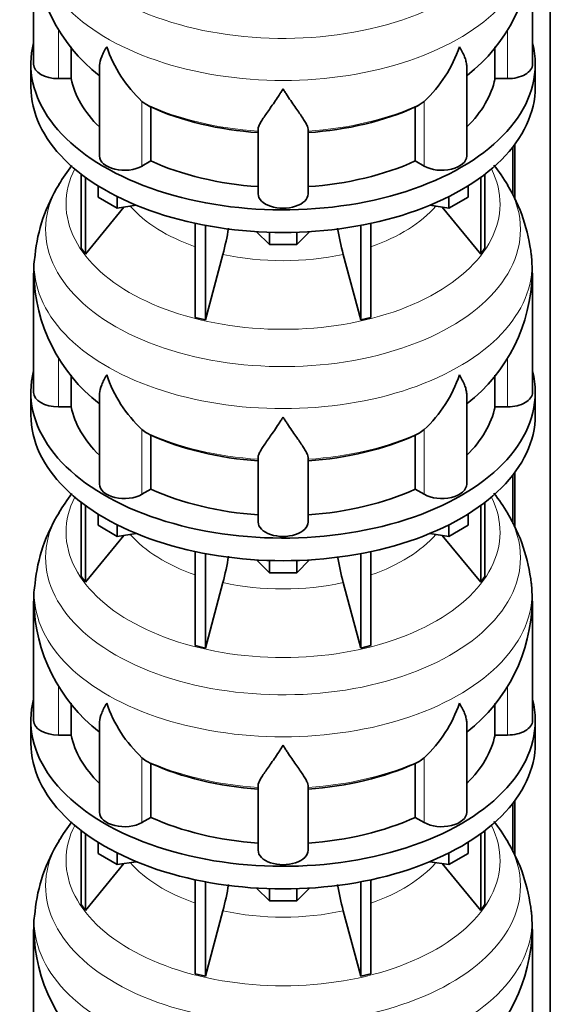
# Model space of a CAD drawing. Header units: millimetres. Extents: x 166 to 762, y -4095 to 2505.
# Tile 6 of 29: x 569 to 761, y -3725 to -3370. Entities that reach past the tile are written whole.
import ezdxf

# ---------------------------------------------------------------- set-up
doc = ezdxf.new("R2010")
doc.units = ezdxf.units.MM
doc.layers.add('LOW_134-20', color=7, linetype='Continuous')
doc.layers.add('VSI134_DIFFUSORE', color=7, linetype='Continuous')

# ---------------------------------------------------------------- blocks, each defined once
blk = doc.blocks.new('SE4')
at = {"layer": 'LOW_134-20', "color": 7, "linetype": 'Continuous', "lineweight": 35}
for p, q in [((760.76, -3827.61), (760.76, -1447.18)), ((747.26, -3415.96), (747.26, -3433.42)), ((748.01, -3414.97), (748.01, -3434.94)), ((748.01, -3533.36), (748.01, -3553.33)), ((747.26, -3534.35), (747.26, -3551.81)), ((747.26, -3652.74), (747.26, -3670.21)), ((748.01, -3651.75), (748.01, -3671.72))]:
    blk.add_line(p, q, dxfattribs=at)
at = {"layer": 'VSI134_DIFFUSORE', "color": 7, "linetype": 'Continuous', "lineweight": 35}
for p, q in [((574.33, -3343.1), (574.33, -3386.16)), ((754.33, -3386.16), (754.33, -3343.1)), ((587.86, -3391.35), (587.86, -3379.88)), ((740.8, -3379.93), (740.8, -3391.35)), ((573.33, -3386.16), (573.33, -3394.32)), ((598.06, -3387.06), (598.06, -3419.22)), ((730.61, -3419.22), (730.61, -3386.94)), ((755.33, -3394.32), (755.33, -3386.16)), ((583.33, -3391.35), (587.86, -3391.35)), ((740.8, -3391.35), (745.33, -3391.35)), ((614.84, -3400.6), (613.42, -3399.55)), ((616.62, -3421.05), (616.62, -3401.57)), ((712.04, -3401.57), (712.04, -3421.05)), ((715.24, -3399.55), (713.82, -3400.6)), ((655.33, -3432.92), (655.33, -3409.57)), ((673.33, -3432.92), (673.33, -3409.57)), ((613.42, -3422.9), (616.62, -3421.05)), ((712.04, -3421.05), (715.24, -3422.9)), ((591.5, -3425.82), (591.5, -3452.5)), ((593.03, -3426.97), (593.03, -3454.63)), ((735.63, -3426.97), (735.63, -3454.63)), ((737.16, -3425.82), (737.16, -3452.5)), ((597.58, -3434.08), (597.58, -3430.03)), ((731.09, -3434.08), (731.09, -3430.03)), ((604.52, -3438.09), (597.58, -3434.08)), ((604.52, -3438.09), (604.52, -3433.91)), ((724.15, -3438.09), (724.15, -3433.91)), ((731.09, -3434.08), (724.15, -3438.09)), ((593.03, -3454.63), (606.9, -3437.72)), ((611.34, -3437.03), (604.52, -3438.09)), ((724.15, -3438.09), (717.32, -3437.03)), ((721.77, -3437.72), (735.63, -3454.63)), ((632.64, -3443.57), (632.64, -3477.5)), ((636.33, -3444.31), (636.33, -3478.38)), ((692.33, -3444.31), (692.33, -3478.38)), ((696.03, -3443.57), (696.03, -3477.5)), ((659.42, -3451.22), (654.77, -3446.57)), ((659.42, -3451.22), (659.42, -3446.78)), ((673.89, -3446.57), (669.24, -3451.22)), ((669.24, -3451.22), (669.24, -3446.78)), ((669.24, -3451.22), (659.42, -3451.22)), ((591.5, -3452.5), (593.03, -3454.63)), ((636.33, -3478.38), (642.61, -3454.76)), ((686.06, -3454.76), (692.33, -3478.38)), ((735.63, -3454.63), (737.16, -3452.5)), ((574.33, -3461.49), (574.33, -3504.55)), ((754.33, -3504.55), (754.33, -3461.49)), ((632.64, -3477.5), (636.33, -3478.38)), ((692.33, -3478.38), (696.03, -3477.5)), ((587.86, -3509.74), (587.86, -3498.27)), ((740.8, -3498.32), (740.8, -3509.74)), ((573.33, -3504.55), (573.33, -3512.71)), ((598.06, -3505.45), (598.06, -3537.62)), ((730.61, -3537.62), (730.61, -3505.33)), ((755.33, -3512.71), (755.33, -3504.55)), ((583.33, -3509.74), (587.86, -3509.74)), ((740.8, -3509.74), (745.33, -3509.74)), ((614.84, -3518.99), (613.42, -3517.94)), ((715.24, -3517.94), (713.82, -3518.99)), ((616.62, -3539.44), (616.62, -3519.96)), ((712.04, -3519.96), (712.04, -3539.44)), ((655.33, -3551.31), (655.33, -3527.97)), ((673.33, -3551.31), (673.33, -3527.97)), ((613.42, -3541.29), (616.62, -3539.44)), ((712.04, -3539.44), (715.24, -3541.29)), ((591.5, -3544.21), (591.5, -3570.89)), ((737.16, -3544.21), (737.16, -3570.89)), ((593.03, -3545.36), (593.03, -3573.03)), ((735.63, -3545.36), (735.63, -3573.03)), ((597.58, -3552.47), (597.58, -3548.42)), ((731.09, -3552.47), (731.09, -3548.42)), ((604.52, -3556.48), (597.58, -3552.47)), ((604.52, -3556.48), (604.52, -3552.31)), ((724.15, -3556.48), (724.15, -3552.31)), ((731.09, -3552.47), (724.15, -3556.48)), ((593.03, -3573.03), (606.9, -3556.11)), ((611.34, -3555.42), (604.52, -3556.48)), ((724.15, -3556.48), (717.32, -3555.42)), ((721.77, -3556.11), (735.63, -3573.03)), ((632.64, -3561.96), (632.64, -3595.89)), ((696.03, -3561.96), (696.03, -3595.89)), ((636.33, -3562.7), (636.33, -3596.77)), ((659.42, -3569.61), (654.77, -3564.96)), ((659.42, -3569.61), (659.42, -3565.18)), ((673.89, -3564.96), (669.24, -3569.61)), ((669.24, -3569.61), (669.24, -3565.18)), ((692.33, -3562.7), (692.33, -3596.77)), ((591.5, -3570.89), (593.03, -3573.03)), ((669.24, -3569.61), (659.42, -3569.61)), ((735.63, -3573.03), (737.16, -3570.89)), ((636.33, -3596.77), (642.61, -3573.15)), ((686.06, -3573.15), (692.33, -3596.77)), ((574.33, -3579.88), (574.33, -3622.94)), ((754.33, -3622.94), (754.33, -3579.88)), ((632.64, -3595.89), (636.33, -3596.77)), ((692.33, -3596.77), (696.03, -3595.89)), ((587.86, -3628.14), (587.86, -3616.66)), ((740.8, -3616.71), (740.8, -3628.14)), ((573.33, -3622.94), (573.33, -3631.1)), ((598.06, -3623.84), (598.06, -3656.01)), ((730.61, -3656.01), (730.61, -3623.72)), ((755.33, -3631.1), (755.33, -3622.94)), ((583.33, -3628.14), (587.86, -3628.14)), ((740.8, -3628.14), (745.33, -3628.14)), ((614.84, -3637.39), (613.42, -3636.34)), ((715.24, -3636.34), (713.82, -3637.39)), ((616.62, -3657.83), (616.62, -3638.36)), ((712.04, -3638.36), (712.04, -3657.83)), ((655.33, -3669.71), (655.33, -3646.36)), ((673.33, -3669.71), (673.33, -3646.36)), ((613.42, -3659.68), (616.62, -3657.83)), ((712.04, -3657.83), (715.24, -3659.68)), ((591.5, -3662.61), (591.5, -3689.28)), ((593.03, -3663.75), (593.03, -3691.42)), ((735.63, -3663.75), (735.63, -3691.42)), ((737.16, -3662.61), (737.16, -3689.28)), ((597.58, -3670.87), (597.58, -3666.81)), ((731.09, -3670.87), (731.09, -3666.81)), ((604.52, -3674.87), (597.58, -3670.87)), ((604.52, -3674.87), (604.52, -3670.7)), ((724.15, -3674.87), (724.15, -3670.7)), ((731.09, -3670.87), (724.15, -3674.87)), ((593.03, -3691.42), (606.9, -3674.5)), ((611.34, -3673.82), (604.52, -3674.87)), ((724.15, -3674.87), (717.32, -3673.82)), ((721.77, -3674.5), (735.63, -3691.42)), ((632.64, -3680.35), (632.64, -3714.28)), ((636.33, -3681.09), (636.33, -3715.17)), ((692.33, -3681.09), (692.33, -3715.17)), ((696.03, -3680.35), (696.03, -3714.28)), ((659.42, -3688), (654.77, -3683.35)), ((659.42, -3688), (659.42, -3683.57)), ((673.89, -3683.35), (669.24, -3688)), ((669.24, -3688), (669.24, -3683.57)), ((591.5, -3689.28), (593.03, -3691.42)), ((669.24, -3688), (659.42, -3688)), ((735.63, -3691.42), (737.16, -3689.28)), ((636.33, -3715.17), (642.61, -3691.55)), ((686.06, -3691.55), (692.33, -3715.17)), ((574.33, -3698.28), (574.33, -3741.33)), ((754.33, -3741.33), (754.33, -3698.28)), ((632.64, -3714.28), (636.33, -3715.17)), ((692.33, -3715.17), (696.03, -3714.28))]:
    blk.add_line(p, q, dxfattribs=at)
at = {"layer": 'VSI134_DIFFUSORE', "color": 4, "linetype": 'Continuous', "lineweight": 9}
for p, q in [((583.33, -3391.35), (583.33, -3373.53)), ((745.33, -3391.35), (745.33, -3373.62)), ((613.42, -3422.9), (613.42, -3399.55)), ((715.24, -3422.9), (715.24, -3399.55)), ((583.33, -3509.74), (583.33, -3491.93)), ((745.33, -3509.74), (745.33, -3492.01)), ((613.42, -3541.29), (613.42, -3517.94)), ((715.24, -3541.29), (715.24, -3517.94)), ((583.33, -3628.14), (583.33, -3610.32)), ((745.33, -3628.14), (745.33, -3610.4)), ((613.42, -3659.68), (613.42, -3636.34)), ((715.24, -3659.68), (715.24, -3636.34))]:
    blk.add_line(p, q, dxfattribs=at)
at = {"layer": 'VSI134_DIFFUSORE', "color": 7, "linetype": 'Continuous', "lineweight": 35}
for centre, radius, start, end in [((635.06, -3342.21), 60.63, 180.8665, 232.3264), ((693, -3341.97), 61.25, 308.0561, 358.9367), ((645.92, -3364.59), 47.73, 198.6373, 227.0857), ((682.74, -3364.59), 47.73, 312.9143, 341.3628), ((622.75, -3388.21), 14.7, 237.4509, 245.3566), ((705.91, -3388.21), 14.7, 294.6434, 302.5491), ((641.59, -3464.14), 67.64, 142.195, 149.254), ((686.33, -3464.87), 68.69, 30.6827, 38.0701), ((633.34, -3460.68), 58.76, 148.0382, 174.4926), ((692.2, -3461.77), 62.04, 6.1947, 31.0911), ((552.76, -3430.45), 93.08, 344.857, 350.8464), ((774.59, -3430.66), 91.75, 189.176, 195.2315), ((598.78, -3459.82), 24.4, 168.6814, 183.9855), ((661.67, -3462.55), 92.58, 0.6467, 4.7026), ((635.06, -3460.6), 60.63, 180.8665, 232.3264), ((693, -3460.37), 61.25, 308.0561, 358.9367), ((645.92, -3482.99), 47.73, 198.6373, 227.0857), ((682.74, -3482.99), 47.73, 312.9143, 341.3628), ((622.75, -3506.6), 14.7, 237.4509, 245.3566), ((705.91, -3506.6), 14.7, 294.6434, 302.5491), ((641.59, -3582.53), 67.64, 142.195, 149.254), ((686.33, -3583.26), 68.69, 30.6827, 38.0701), ((633.34, -3579.07), 58.76, 148.0382, 174.4926), ((692.2, -3580.17), 62.04, 6.1947, 31.0911), ((552.76, -3548.84), 93.08, 344.857, 350.8464), ((774.59, -3549.05), 91.75, 189.176, 195.2315), ((598.78, -3578.22), 24.4, 168.6814, 183.9855), ((661.67, -3580.94), 92.58, 0.6467, 4.7026), ((635.06, -3578.99), 60.63, 180.8665, 232.3264), ((693, -3578.76), 61.25, 308.0561, 358.9367), ((645.92, -3601.38), 47.73, 198.6373, 227.0857), ((682.74, -3601.38), 47.73, 312.9143, 341.3628), ((622.75, -3625), 14.7, 237.4509, 245.3566), ((705.91, -3625), 14.7, 294.6434, 302.5491), ((641.59, -3700.93), 67.64, 142.195, 149.254), ((686.33, -3701.65), 68.69, 30.6827, 38.076), ((633.34, -3697.46), 58.76, 148.0382, 174.4926), ((692.2, -3698.56), 62.04, 6.1947, 31.0911), ((552.76, -3667.23), 93.08, 344.857, 350.8464), ((774.59, -3667.44), 91.75, 189.176, 195.2315), ((598.78, -3696.61), 24.4, 168.6814, 183.9855), ((661.67, -3699.33), 92.58, 0.6467, 4.7026), ((635.06, -3697.39), 60.63, 180.8665, 232.3264), ((693, -3697.15), 61.25, 308.0561, 358.9367)]:
    blk.add_arc(centre, radius, start, end, dxfattribs=at)
at = {"layer": 'VSI134_DIFFUSORE', "color": 4, "linetype": 'Continuous', "lineweight": 9}
for centre, major_axis, start_param, end_param in [((664.33, -3327.38), (85.67, 0), 2.810229, 6.283185), ((664.33, -3340.14), (-89.83, 0), 0, 3.208497), ((664.33, -3364.68), (-79.5, 0), 0.898849, 1.457346), ((664.33, -3364.68), (79.5, 0), 4.82584, 5.384336), ((664.33, -3436.58), (-78.3, 0), 0, 3.425204), ((664.33, -3436.58), (-78.3, 0), 5.999574, 6.283185), ((664.33, -3445.77), (85.67, 0), 2.810229, 6.283185), ((664.33, -3445.77), (85.67, 0), 0, 0.327773), ((664.33, -3421.46), (-61.63, 0), 0.463231, 1.030574), ((664.33, -3421.46), (61.63, 0), 5.252612, 5.819954), ((664.33, -3458.53), (-89.83, 0), 6.215651, 6.283185), ((664.33, -3458.53), (-89.83, 0), 0, 3.208497), ((664.33, -3421.46), (-61.63, 0), 1.210556, 1.931037), ((664.33, -3483.07), (-79.5, 0), 0.898849, 1.457346), ((664.33, -3483.07), (79.5, 0), 4.82584, 5.384336), ((664.33, -3554.97), (-78.3, 0), 0, 3.425204), ((664.33, -3554.97), (-78.3, 0), 5.999574, 6.283185), ((664.33, -3564.17), (85.67, 0), 2.810229, 6.283185), ((664.33, -3564.17), (85.67, 0), 0, 0.327773), ((664.33, -3539.86), (-61.63, 0), 0.463231, 1.030574), ((664.33, -3539.86), (61.63, 0), 5.252612, 5.819954), ((664.33, -3576.92), (-89.83, 0), 6.215651, 6.283185), ((664.33, -3576.92), (-89.83, 0), 0, 3.208497), ((664.33, -3539.86), (-61.63, 0), 1.210556, 1.931037), ((664.33, -3601.47), (-79.5, 0), 0.898849, 1.457346), ((664.33, -3601.47), (79.5, 0), 4.82584, 5.384336), ((664.33, -3673.37), (-78.3, 0), 0, 3.425204), ((664.33, -3673.37), (-78.3, 0), 5.999574, 6.283185), ((664.33, -3682.56), (85.67, 0), 2.810229, 6.283185), ((664.33, -3682.56), (85.67, 0), 0, 0.327773), ((664.33, -3658.25), (-61.63, 0), 0.463231, 1.030574), ((664.33, -3658.25), (61.63, 0), 5.252612, 5.819954), ((664.33, -3695.31), (-89.83, 0), 6.215651, 6.283185), ((664.33, -3695.31), (-89.83, 0), 0, 3.208497), ((664.33, -3658.25), (-61.63, 0), 1.210556, 1.931037)]:
    blk.add_ellipse(centre, major_axis=major_axis, ratio=0.57735, start_param=start_param, end_param=end_param, dxfattribs=at)
at = {"layer": 'VSI134_DIFFUSORE', "color": 7, "linetype": 'Continuous', "lineweight": 35}
for centre, major_axis, start_param, end_param in [((664.33, -3386.16), (91, 0), 2.993207, 6.283185), ((664.33, -3386.16), (91, 0), 0, 0.148386), ((583.33, -3386.16), (9, 0), 3.141593, 4.712389), ((745.33, -3386.16), (-9, 0), 1.570796, 3.141593), ((664.33, -3386.16), (-77, 0), 0.117151, 0.534109), ((664.33, -3386.16), (77, 0), 5.749077, 6.166034), ((664.33, -3394.32), (-91, 0), 0, 3.141593), ((664.33, -3366.68), (-77, 0), 0.902549, 1.453645), ((664.33, -3366.68), (77, 0), 4.82954, 5.380636), ((607.06, -3419.22), (9, 0), 3.141593, 5.497787), ((721.61, -3419.22), (-9, 0), 0.785398, 3.141593), ((664.33, -3386.16), (-77, 0), 0.902549, 1.453645), ((664.33, -3386.16), (77, 0), 4.82954, 5.380636), ((664.33, -3432.92), (-9, 0), 0, 3.141593), ((664.33, -3504.55), (91, 0), 2.993207, 6.283185), ((664.33, -3504.55), (91, 0), 0, 0.148386), ((583.33, -3504.55), (9, 0), 3.141593, 4.712389), ((745.33, -3504.55), (-9, 0), 1.570796, 3.141593), ((664.33, -3504.55), (-77, 0), 0.117151, 0.534109), ((664.33, -3504.55), (77, 0), 5.749077, 6.166034), ((664.33, -3512.71), (-91, 0), 0, 3.141593), ((664.33, -3485.07), (-77, 0), 0.902549, 1.453645), ((664.33, -3485.07), (77, 0), 4.82954, 5.380636), ((607.06, -3537.62), (9, 0), 3.141593, 5.497787), ((664.33, -3504.55), (-77, 0), 0.902549, 1.453645), ((664.33, -3504.55), (77, 0), 4.82954, 5.380636), ((721.61, -3537.62), (-9, 0), 0.785398, 3.141593), ((664.33, -3551.31), (-9, 0), 0, 3.141593), ((664.33, -3622.94), (91, 0), 2.993207, 6.283185), ((664.33, -3622.94), (91, 0), 0, 0.148386), ((583.33, -3622.94), (9, 0), 3.141593, 4.712389), ((745.33, -3622.94), (-9, 0), 1.570796, 3.141593), ((664.33, -3622.94), (-77, 0), 0.117151, 0.534109), ((664.33, -3622.94), (77, 0), 5.749077, 6.166034), ((664.33, -3631.1), (-91, 0), 0, 3.141593), ((664.33, -3603.46), (-77, 0), 0.902549, 1.453645), ((664.33, -3603.46), (77, 0), 4.82954, 5.380636), ((607.06, -3656.01), (9, 0), 3.141593, 5.497787), ((664.33, -3622.94), (-77, 0), 0.902549, 1.453645), ((664.33, -3622.94), (77, 0), 4.82954, 5.380636), ((721.61, -3656.01), (-9, 0), 0.785398, 3.141593), ((664.33, -3669.71), (-9, 0), 0, 3.141593)]:
    blk.add_ellipse(centre, major_axis=major_axis, ratio=0.57735, start_param=start_param, end_param=end_param, dxfattribs=at)
for points, knots in [([(598.06, -3387.08), (598.06, -3386.92), (598.06, -3386.76), (598.15, -3385.58), (598.43, -3384.53), (599.1, -3382.86), (599.37, -3382.29), (599.82, -3381.39), (599.98, -3381.09), (600.24, -3380.63), (600.37, -3380.4), (600.51, -3380.16), (600.6, -3380.01), (600.65, -3379.93), (600.69, -3379.85)], [0.4600931, 0.4600931, 0.4600931, 0.4600931, 0.5, 0.5, 0.75, 0.75, 0.875, 0.875, 0.9375, 0.9375, 0.96875, 0.984375, 0.984375, 1, 1, 1, 1]), ([(730.61, -3387.03), (730.61, -3386.9), (730.6, -3386.76), (730.56, -3386.12), (730.47, -3385.61), (730.2, -3384.55), (730.02, -3384), (729.57, -3382.87), (729.3, -3382.29), (728.84, -3381.4), (728.68, -3381.1), (728.43, -3380.63), (728.34, -3380.48), (728.16, -3380.16), (728.07, -3380.01), (727.97, -3379.85)], [0.4658143, 0.4658143, 0.4658143, 0.4658143, 0.5, 0.5, 0.625, 0.625, 0.75, 0.75, 0.875, 0.875, 0.9375, 0.9375, 0.96875, 0.96875, 1, 1, 1, 1]), ([(664.33, -3395.07), (664.2, -3395.28), (664.07, -3395.49), (663.8, -3395.91), (663.67, -3396.12), (663.27, -3396.74), (663.01, -3397.14), (662.22, -3398.33), (661.7, -3399.1), (660.69, -3400.58), (660.19, -3401.29), (659.25, -3402.64), (658.8, -3403.28), (657.95, -3404.5), (657.55, -3405.08), (657.01, -3405.9), (656.84, -3406.17), (656.52, -3406.69), (656.37, -3406.94), (655.96, -3407.66), (655.73, -3408.09), (655.42, -3408.89), (655.33, -3409.25), (655.33, -3409.57)], [0, 0, 0, 0, 0.03125, 0.03125, 0.0625, 0.0625, 0.125, 0.125, 0.25, 0.25, 0.375, 0.375, 0.5, 0.5, 0.625, 0.625, 0.6875, 0.6875, 0.75, 0.75, 0.875, 0.875, 1, 1, 1, 1]), ([(673.33, -3409.57), (673.33, -3409.25), (673.24, -3408.89), (672.93, -3408.1), (672.71, -3407.66), (672.3, -3406.94), (672.15, -3406.69), (671.82, -3406.17), (671.65, -3405.91), (671.11, -3405.09), (670.72, -3404.51), (669.87, -3403.29), (669.42, -3402.64), (668.47, -3401.29), (667.98, -3400.58), (666.96, -3399.1), (666.45, -3398.34), (665.66, -3397.14), (665.4, -3396.74), (665, -3396.12), (664.86, -3395.91), (664.6, -3395.49), (664.46, -3395.28), (664.33, -3395.07)], [0, 0, 0, 0, 0.125, 0.125, 0.25, 0.25, 0.3125, 0.3125, 0.375, 0.375, 0.5, 0.5, 0.625, 0.625, 0.75, 0.75, 0.875, 0.875, 0.9375, 0.9375, 0.96875, 0.96875, 1, 1, 1, 1]), ([(598.06, -3505.47), (598.06, -3505.32), (598.06, -3505.15), (598.15, -3503.98), (598.43, -3502.93), (599.1, -3501.25), (599.37, -3500.68), (599.82, -3499.79), (599.98, -3499.49), (600.24, -3499.02), (600.37, -3498.79), (600.51, -3498.56), (600.6, -3498.4), (600.65, -3498.32), (600.69, -3498.24)], [0.4600931, 0.4600931, 0.4600931, 0.4600931, 0.5, 0.5, 0.75, 0.75, 0.875, 0.875, 0.9375, 0.9375, 0.96875, 0.984375, 0.984375, 1, 1, 1, 1]), ([(730.61, -3505.43), (730.61, -3505.29), (730.6, -3505.15), (730.56, -3504.52), (730.47, -3504), (730.2, -3502.94), (730.02, -3502.39), (729.57, -3501.26), (729.3, -3500.69), (728.84, -3499.79), (728.68, -3499.49), (728.43, -3499.03), (728.34, -3498.87), (728.16, -3498.56), (728.07, -3498.4), (727.97, -3498.24)], [0.4658143, 0.4658143, 0.4658143, 0.4658143, 0.5, 0.5, 0.625, 0.625, 0.75, 0.75, 0.875, 0.875, 0.9375, 0.9375, 0.96875, 0.96875, 1, 1, 1, 1]), ([(664.33, -3513.46), (664.2, -3513.67), (664.07, -3513.88), (663.8, -3514.3), (663.67, -3514.51), (663.27, -3515.13), (663.01, -3515.53), (662.22, -3516.72), (661.7, -3517.49), (660.69, -3518.97), (660.19, -3519.68), (659.25, -3521.03), (658.8, -3521.68), (657.95, -3522.9), (657.55, -3523.48), (657.01, -3524.3), (656.84, -3524.56), (656.52, -3525.08), (656.37, -3525.33), (655.96, -3526.05), (655.73, -3526.49), (655.42, -3527.29), (655.33, -3527.65), (655.33, -3527.97)], [0, 0, 0, 0, 0.03125, 0.03125, 0.0625, 0.0625, 0.125, 0.125, 0.25, 0.25, 0.375, 0.375, 0.5, 0.5, 0.625, 0.625, 0.6875, 0.6875, 0.75, 0.75, 0.875, 0.875, 1, 1, 1, 1]), ([(673.33, -3527.97), (673.33, -3527.65), (673.24, -3527.29), (672.93, -3526.49), (672.71, -3526.05), (672.3, -3525.33), (672.15, -3525.08), (671.82, -3524.56), (671.65, -3524.3), (671.11, -3523.48), (670.72, -3522.9), (669.87, -3521.68), (669.42, -3521.04), (668.47, -3519.68), (667.98, -3518.97), (666.96, -3517.49), (666.45, -3516.73), (665.66, -3515.54), (665.4, -3515.13), (665, -3514.51), (664.86, -3514.3), (664.6, -3513.88), (664.46, -3513.67), (664.33, -3513.46)], [0, 0, 0, 0, 0.125, 0.125, 0.25, 0.25, 0.3125, 0.3125, 0.375, 0.375, 0.5, 0.5, 0.625, 0.625, 0.75, 0.75, 0.875, 0.875, 0.9375, 0.9375, 0.96875, 0.96875, 1, 1, 1, 1]), ([(598.06, -3623.87), (598.06, -3623.71), (598.06, -3623.55), (598.15, -3622.37), (598.43, -3621.32), (599.1, -3619.64), (599.37, -3619.07), (599.82, -3618.18), (599.98, -3617.88), (600.24, -3617.42), (600.37, -3617.18), (600.51, -3616.95), (600.6, -3616.79), (600.65, -3616.71), (600.69, -3616.63)], [0.4600931, 0.4600931, 0.4600931, 0.4600931, 0.5, 0.5, 0.75, 0.75, 0.875, 0.875, 0.9375, 0.9375, 0.96875, 0.984375, 0.984375, 1, 1, 1, 1]), ([(730.61, -3623.82), (730.61, -3623.68), (730.6, -3623.55), (730.56, -3622.91), (730.47, -3622.39), (730.2, -3621.33), (730.02, -3620.78), (729.57, -3619.66), (729.3, -3619.08), (728.84, -3618.18), (728.68, -3617.88), (728.43, -3617.42), (728.34, -3617.26), (728.16, -3616.95), (728.07, -3616.79), (727.97, -3616.63)], [0.4658143, 0.4658143, 0.4658143, 0.4658143, 0.5, 0.5, 0.625, 0.625, 0.75, 0.75, 0.875, 0.875, 0.9375, 0.9375, 0.96875, 0.96875, 1, 1, 1, 1]), ([(664.33, -3631.85), (664.2, -3632.06), (664.07, -3632.28), (663.8, -3632.7), (663.67, -3632.9), (663.27, -3633.52), (663.01, -3633.93), (662.22, -3635.12), (661.7, -3635.88), (660.69, -3637.36), (660.19, -3638.07), (659.25, -3639.42), (658.8, -3640.07), (657.95, -3641.29), (657.55, -3641.87), (657.01, -3642.69), (656.84, -3642.95), (656.52, -3643.47), (656.37, -3643.72), (655.96, -3644.44), (655.73, -3644.88), (655.42, -3645.68), (655.33, -3646.04), (655.33, -3646.36)], [0, 0, 0, 0, 0.03125, 0.03125, 0.0625, 0.0625, 0.125, 0.125, 0.25, 0.25, 0.375, 0.375, 0.5, 0.5, 0.625, 0.625, 0.6875, 0.6875, 0.75, 0.75, 0.875, 0.875, 1, 1, 1, 1]), ([(673.33, -3646.36), (673.33, -3646.04), (673.24, -3645.68), (672.93, -3644.88), (672.71, -3644.44), (672.3, -3643.72), (672.15, -3643.47), (671.82, -3642.96), (671.65, -3642.69), (671.11, -3641.87), (670.72, -3641.29), (669.87, -3640.07), (669.42, -3639.43), (668.47, -3638.08), (667.98, -3637.36), (666.96, -3635.89), (666.45, -3635.12), (665.66, -3633.93), (665.4, -3633.52), (665, -3632.9), (664.86, -3632.7), (664.6, -3632.28), (664.46, -3632.06), (664.33, -3631.85)], [0, 0, 0, 0, 0.125, 0.125, 0.25, 0.25, 0.3125, 0.3125, 0.375, 0.375, 0.5, 0.5, 0.625, 0.625, 0.75, 0.75, 0.875, 0.875, 0.9375, 0.9375, 0.96875, 0.96875, 1, 1, 1, 1])]:
    blk.add_open_spline(points, degree=3, knots=knots, dxfattribs=at)

msp = doc.modelspace()

# ---------------------------------------------------------------- block references
msp.add_blockref('SE4', (0, 0))

doc.saveas('drawing.dxf')
